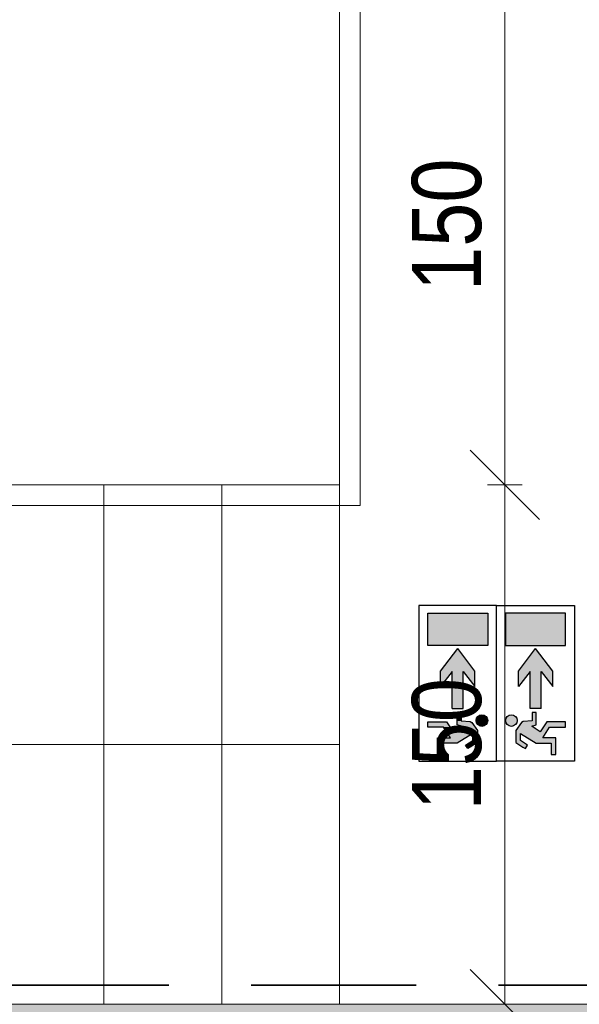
# Model space of a CAD drawing. Header units: centimetres. Extents: x -1631 to 21770, y -8842 to 3590.
# Tile 54 of 142: x -834 to -672, y 1383 to 1668. Entities that reach past the tile are written whole.
import ezdxf

# ---------------------------------------------------------------- set-up
doc = ezdxf.new("R2010")
doc.units = ezdxf.units.CM
doc.linetypes.add('Hidden', pattern=[71.4375, 47.625, -23.8125])
for name, color, linetype, lineweight in [('A-ANNO-DIMS', 211, 'Continuous', 13), ('A-ANNO-DIMS-100', 211, 'Continuous', 13), ('A-DETL', 90, 'Continuous', 9), ('A-DETL-THIN', 151, 'Continuous', 9), ('A-FLOR', 192, 'Continuous', 13), ('A-WALL', 113, 'Continuous', 13), ('A-WALL-PATT', 111, 'Continuous', 13), ('S-STRS', 31, 'Continuous', 13)]:
    doc.layers.add(name, color=color, linetype=linetype, lineweight=lineweight)
doc.layers.add('E_oprawy', color=12, linetype='Continuous')
doc.styles.add('Arial Narrow_5', font='ARIALN.TTF', dxfattribs={"height": 20})
doc.dimstyles.new('Diagonal_1_100__0__wewnętrzne', dxfattribs={"dimscale": 30.48, "dimtxt": 20.468619, "dimasz": 0.656168, "dimexe": 0.164042, "dimexo": 0.0625, "dimgap": 0.032808, "dimtad": 1, "dimdec": 0, "dimdsep": 46, "dimtxsty": 'Arial Narrow_5', "dimblk1": 'OBLIQUE', "dimblk2": 'OBLIQUE', "dimsah": 1, "dimcen": 0.09, "dimazin": 0, "dimtfac": 1, "dimtdec": 4, "dimtix": 1, "dimtmove": 0, "dimatfit": 3, "dimfxl": 0, "dimtvp": 1, "dimtolj": 1, "dimtzin": 0, "dimarcsym": 0})

# ---------------------------------------------------------------- blocks, each defined once
blk = doc.blocks.new('DIMBLOCK137-6_piętro IV __13_80 m_ - stan projektowany')
at = {"layer": 'A-ANNO-DIMS-100', "transparency": 16777216}
for p, q in [((-693.86, 1533.33), (-703.86, 1543.33)), ((-698.86, 1533.33), (-688.86, 1533.33)), ((-693.86, 1533.33), (-698.86, 1533.33)), ((-693.86, 1383.33), (-693.86, 1533.33)), ((-693.86, 1533.33), (-683.86, 1523.33)), ((-693.86, 1383.33), (-703.86, 1393.33)), ((-698.86, 1383.33), (-688.86, 1383.33)), ((-693.86, 1383.33), (-698.86, 1383.33)), ((-693.86, 1383.33), (-683.86, 1373.33))]:
    blk.add_line(p, q, dxfattribs=at)
at = {"layer": 'A-ANNO-DIMS-100', "color": 0, "transparency": 16777216, "insert": (-720.71, 1439.32), "char_height": 20, "width": 45.6158, "attachment_point": 1, "rotation": 90, "line_spacing_factor": 0.974696, "style": 'Arial Narrow_5'}
blk.add_mtext('150', dxfattribs=at)
blk = doc.blocks.new('_Oblique')
at = {"color": 0, "linetype": 'ByBlock', "lineweight": -2}
blk.add_line((-0.5, -0.5), (0.5, 0.5), dxfattribs=at)
blk = doc.blocks.new('DIMBLOCK138-6_piętro IV __13_80 m_ - stan projektowany')
at = {"layer": 'A-ANNO-DIMS-100', "transparency": 16777216}
for p, q in [((-693.86, 1683.33), (-703.86, 1693.33)), ((-698.86, 1683.33), (-688.86, 1683.33)), ((-693.86, 1683.33), (-698.86, 1683.33)), ((-693.86, 1533.33), (-693.86, 1683.33)), ((-693.86, 1683.33), (-683.86, 1673.33)), ((-693.86, 1533.33), (-703.86, 1543.33)), ((-698.86, 1533.33), (-688.86, 1533.33)), ((-693.86, 1533.33), (-698.86, 1533.33)), ((-693.86, 1533.33), (-683.86, 1523.33))]:
    blk.add_line(p, q, dxfattribs=at)
at = {"layer": 'A-ANNO-DIMS-100', "color": 0, "transparency": 16777216, "insert": (-720.71, 1589.32), "char_height": 20, "width": 45.6158, "attachment_point": 1, "rotation": 90, "line_spacing_factor": 0.974696, "style": 'Arial Narrow_5'}
blk.add_mtext('150', dxfattribs=at)
blk = doc.blocks.new('EW-2')
at = {"layer": 'E_oprawy'}
h = blk.add_hatch(color=3, dxfattribs=at)
h.paths.add_polyline_path([(2.23, 2.59), (11.57, 2.59), (11.57, 19.91), (2.23, 19.91)])
h.paths.add_polyline_path([(19.07, 12.86), (23.45, 16.18), (18.95, 16.18), (12.44, 11.25), (18.95, 6.32), (23.45, 6.32), (19.07, 9.64), (29.76, 9.64), (29.76, 12.86)])
h.paths.add_polyline_path([(34.83, 10.13), (34.45, 11.43), (30.95, 11.43), (30.95, 10.28), (33.37, 10.28), (33.55, 7.66), (33.78, 7.2), (36.15, 5.56), (39.6, 5.56), (40.91, 7.61), (41.35, 8.3), (40.34, 8.95), (39, 6.86), (36.98, 6.86), (39.76, 11.38), (39.76, 15.71), (43.08, 15.71), (43.08, 17.09), (38.25, 17.11), (38.25, 13.31), (35.12, 15.31), (35.12, 19.91), (33.6, 19.91), (33.6, 14.51), (36.47, 12.55), (35.51, 11.13)])
h.paths.add_polyline_path([(33.25, 2.59, 1), (33.25, 5.94, 1)])
at = {"layer": 'E_oprawy', "color": 3}
for p, q in [((0, 0), (0, 22.5)), ((0, 22.5), (45, 22.5)), ((45, 22.5), (45, 0)), ((45, 0), (0, 0)), ((0, 0), (0, -22.5)), ((45, 0), (0, 0)), ((0, 0), (0, -22.5)), ((45, -22.5), (45, 0)), ((0, -22.5), (45, -22.5))]:
    blk.add_line(p, q, dxfattribs=at)
at = {"layer": 'E_oprawy', "color": 3, "linetype": 'Continuous'}
for p, q in [((11.57, 19.91), (2.23, 19.91)), ((2.23, 19.91), (2.23, 2.59)), ((11.57, 2.59), (11.57, 19.91)), ((35.12, 19.91), (33.6, 19.91)), ((33.6, 19.91), (33.6, 14.51)), ((35.12, 15.31), (35.12, 19.91)), ((43.08, 17.09), (38.25, 17.11)), ((38.25, 17.11), (38.25, 13.31)), ((43.08, 15.71), (43.08, 17.09)), ((18.95, 16.18), (12.44, 11.25)), ((23.45, 16.18), (18.95, 16.18)), ((19.07, 12.86), (23.45, 16.18)), ((33.6, 14.51), (36.47, 12.55)), ((38.25, 13.31), (35.12, 15.31)), ((39.76, 11.38), (39.76, 15.71)), ((39.76, 15.71), (43.08, 15.71)), ((29.76, 12.86), (19.07, 12.86)), ((29.76, 12.86), (29.76, 9.64)), ((34.45, 11.43), (30.95, 11.43)), ((30.95, 11.43), (30.95, 10.28)), ((34.83, 10.13), (34.45, 11.43)), ((36.47, 12.55), (35.51, 11.13)), ((36.98, 6.86), (39.76, 11.38)), ((18.95, 6.32), (12.44, 11.25)), ((29.76, 9.64), (19.07, 9.64)), ((19.07, 9.64), (23.45, 6.32)), ((30.95, 10.28), (33.37, 10.28)), ((33.37, 10.28), (33.55, 7.66)), ((35.51, 11.13), (34.83, 10.13)), ((40.34, 8.95), (39, 6.86)), ((41.35, 8.3), (40.34, 8.95)), ((23.45, 6.32), (18.95, 6.32)), ((33.55, 7.66), (33.78, 7.2)), ((33.78, 7.2), (36.15, 5.56)), ((39, 6.86), (36.98, 6.86)), ((39.6, 5.56), (40.91, 7.61)), ((40.91, 7.61), (41.35, 8.3)), ((36.15, 5.56), (39.6, 5.56)), ((2.23, 2.59), (11.57, 2.59)), ((2.23, -2.59), (11.57, -2.59)), ((2.23, -19.91), (2.23, -2.59)), ((11.57, -2.59), (11.57, -19.91)), ((33.78, -7.2), (36.15, -5.56)), ((36.15, -5.56), (39.6, -5.56)), ((39.6, -5.56), (40.91, -7.61)), ((18.95, -6.32), (12.44, -11.25)), ((23.45, -6.32), (18.95, -6.32)), ((19.07, -9.64), (23.45, -6.32)), ((33.37, -10.28), (33.55, -7.66)), ((33.55, -7.66), (33.78, -7.2)), ((39, -6.86), (36.98, -6.86)), ((36.98, -6.86), (39.76, -11.38)), ((40.34, -8.95), (39, -6.86)), ((41.35, -8.3), (40.34, -8.95)), ((40.91, -7.61), (41.35, -8.3)), ((18.95, -16.18), (12.44, -11.25)), ((29.76, -9.64), (19.07, -9.64)), ((29.76, -12.86), (29.76, -9.64)), ((30.95, -11.43), (30.95, -10.28)), ((30.95, -10.28), (33.37, -10.28)), ((34.83, -10.13), (34.45, -11.43)), ((35.51, -11.13), (34.83, -10.13)), ((36.47, -12.55), (35.51, -11.13)), ((29.76, -12.86), (19.07, -12.86)), ((19.07, -12.86), (23.45, -16.18)), ((34.45, -11.43), (30.95, -11.43)), ((33.6, -14.51), (36.47, -12.55)), ((38.25, -13.31), (35.12, -15.31)), ((38.25, -17.11), (38.25, -13.31)), ((39.76, -11.38), (39.76, -15.71)), ((23.45, -16.18), (18.95, -16.18)), ((33.6, -19.91), (33.6, -14.51)), ((35.12, -15.31), (35.12, -19.91)), ((39.76, -15.71), (43.08, -15.71)), ((43.08, -15.71), (43.08, -17.09)), ((43.08, -17.09), (38.25, -17.11)), ((11.57, -19.91), (2.23, -19.91)), ((35.12, -19.91), (33.6, -19.91))]:
    blk.add_line(p, q, dxfattribs=at)
for centre in [(33.25, 4.26), (33.25, -4.26)]:
    blk.add_circle(centre, 1.68, dxfattribs=at)
for points in [[(11.57, -19.91), (11.57, -2.59), (2.23, -19.91)], [(2.23, -19.91), (11.57, -2.59), (2.23, -2.59)], [(33.25, -5.94), (33.25, -2.59), (32.07, -5.45)], [(32.07, -5.45), (33.25, -2.59), (32.07, -3.08)], [(33.25, -5.94), (33.37, -2.63), (33.25, -2.59)], [(33.37, -5.9), (33.37, -2.63), (33.25, -5.94)], [(33.37, -5.9), (33.55, -2.71), (33.37, -2.63)], [(33.55, -5.82), (33.55, -2.71), (33.37, -5.9)], [(33.55, -5.82), (33.6, -2.73), (33.55, -2.71)], [(33.6, -5.8), (33.6, -2.73), (33.55, -5.82)], [(33.6, -5.8), (33.78, -2.8), (33.6, -2.73)], [(33.78, -5.73), (33.78, -2.8), (33.6, -5.8)], [(33.78, -5.73), (34.44, -3.08), (33.78, -2.8)], [(32.07, -5.45), (32.07, -3.08), (31.57, -4.26)], [(34.44, -5.45), (34.44, -3.08), (33.78, -5.73)], [(34.44, -5.45), (34.45, -3.09), (34.44, -3.08)], [(34.45, -5.43), (34.45, -3.09), (34.44, -5.45)], [(34.45, -5.43), (34.83, -4.01), (34.45, -3.09)], [(34.83, -4.52), (34.83, -4.01), (34.45, -5.43)], [(34.83, -4.52), (34.93, -4.26), (34.83, -4.01)], [(36.15, -12.08), (36.15, -5.56), (35.51, -11.13)], [(35.51, -11.13), (36.15, -5.56), (35.51, -6)], [(36.47, -12.55), (36.47, -5.56), (36.15, -12.08)], [(36.15, -12.08), (36.47, -5.56), (36.15, -5.56)], [(36.98, -14.12), (36.98, -5.56), (36.47, -14.45)], [(36.47, -14.45), (36.98, -5.56), (36.47, -5.56)], [(38.25, -6.86), (38.25, -5.56), (36.98, -6.86)], [(36.98, -6.86), (38.25, -5.56), (36.98, -5.56)], [(39, -6.86), (39, -5.56), (38.25, -6.86)], [(38.25, -6.86), (39, -5.56), (38.25, -5.56)], [(39.6, -7.8), (39.6, -5.56), (39, -6.86)], [(39, -6.86), (39.6, -5.56), (39, -5.56)], [(39.6, -7.8), (39.76, -5.81), (39.6, -5.56)], [(18.95, -16.18), (18.95, -6.32), (12.44, -11.25)], [(19.07, -16.18), (19.07, -6.32), (18.95, -16.18)], [(18.95, -16.18), (19.07, -6.32), (18.95, -6.32)], [(19.07, -9.64), (23.45, -6.32), (19.07, -6.32)], [(33.55, -11.43), (33.55, -7.66), (33.37, -11.43)], [(33.37, -11.43), (33.55, -7.66), (33.37, -10.28)], [(33.6, -11.43), (33.6, -7.56), (33.55, -11.43)], [(33.55, -11.43), (33.6, -7.56), (33.55, -7.66)], [(33.78, -11.43), (33.78, -7.2), (33.6, -11.43)], [(33.6, -11.43), (33.78, -7.2), (33.6, -7.56)], [(34.44, -11.43), (34.44, -6.74), (33.78, -11.43)], [(33.78, -11.43), (34.44, -6.74), (33.78, -7.2)], [(34.45, -11.43), (34.45, -6.74), (34.44, -11.43)], [(34.44, -11.43), (34.45, -6.74), (34.44, -6.74)], [(34.83, -10.13), (34.83, -6.47), (34.45, -11.43)], [(34.45, -11.43), (34.83, -6.47), (34.45, -6.74)], [(34.93, -10.29), (34.93, -6.4), (34.83, -10.13)], [(34.83, -10.13), (34.93, -6.4), (34.83, -6.47)], [(35.12, -10.56), (35.12, -6.28), (34.93, -10.29)], [(34.93, -10.29), (35.12, -6.28), (34.93, -6.4)], [(35.51, -11.13), (35.51, -6), (35.12, -10.56)], [(35.12, -10.56), (35.51, -6), (35.12, -6.28)], [(36.98, -14.12), (38.25, -8.92), (36.98, -6.86)], [(39.76, -8.06), (39.76, -5.81), (39.6, -7.8)], [(39.76, -8.06), (40.34, -6.71), (39.76, -5.81)], [(40.34, -8.95), (40.34, -6.71), (39.76, -8.06)], [(40.34, -8.95), (40.91, -7.61), (40.34, -6.71)], [(40.91, -8.58), (40.91, -7.61), (40.34, -8.95)], [(40.91, -8.58), (41.35, -8.3), (40.91, -7.61)], [(23.45, -12.86), (23.45, -9.64), (19.07, -12.86)], [(19.07, -12.86), (23.45, -9.64), (19.07, -9.64)], [(29.76, -12.86), (29.76, -9.64), (23.45, -12.86)], [(23.45, -12.86), (29.76, -9.64), (23.45, -9.64)], [(31.57, -11.43), (31.57, -10.28), (30.95, -11.43)], [(30.95, -11.43), (31.57, -10.28), (30.95, -10.28)], [(32.07, -11.43), (32.07, -10.28), (31.57, -11.43)], [(31.57, -11.43), (32.07, -10.28), (31.57, -10.28)], [(33.25, -11.43), (33.25, -10.28), (32.07, -11.43)], [(32.07, -11.43), (33.25, -10.28), (32.07, -10.28)], [(33.37, -11.43), (33.37, -10.28), (33.25, -11.43)], [(33.25, -11.43), (33.37, -10.28), (33.25, -10.28)], [(38.25, -13.31), (38.25, -8.92), (36.98, -14.12)], [(38.25, -17.11), (39, -10.14), (38.25, -8.92)], [(39, -17.1), (39, -10.14), (38.25, -17.11)], [(39, -17.1), (39.6, -11.12), (39, -10.14)], [(39.6, -17.1), (39.6, -11.12), (39, -17.1)], [(39.6, -17.1), (39.76, -11.38), (39.6, -11.12)], [(19.07, -16.18), (23.45, -16.18), (19.07, -12.86)], [(34.44, -19.91), (34.44, -13.94), (33.78, -19.91)], [(33.78, -19.91), (34.44, -13.94), (33.78, -14.38)], [(34.45, -19.91), (34.45, -13.93), (34.44, -19.91)], [(34.44, -19.91), (34.45, -13.93), (34.44, -13.94)], [(34.83, -19.91), (34.83, -13.67), (34.45, -19.91)], [(34.45, -19.91), (34.83, -13.67), (34.45, -13.93)], [(34.93, -19.91), (34.93, -13.6), (34.83, -19.91)], [(34.83, -19.91), (34.93, -13.6), (34.83, -13.67)], [(35.12, -19.91), (35.12, -13.48), (34.93, -19.91)], [(34.93, -19.91), (35.12, -13.48), (34.93, -13.6)], [(35.51, -15.06), (35.51, -13.21), (35.12, -15.31)], [(35.12, -15.31), (35.51, -13.21), (35.12, -13.48)], [(36.15, -14.65), (36.15, -12.77), (35.51, -15.06)], [(35.51, -15.06), (36.15, -12.77), (35.51, -13.21)], [(36.47, -14.45), (36.47, -12.55), (36.15, -14.65)], [(36.15, -14.65), (36.47, -12.55), (36.15, -12.77)], [(39.76, -17.1), (39.76, -11.38), (39.6, -17.1)], [(33.78, -19.91), (33.78, -14.38), (33.6, -19.91)], [(33.6, -19.91), (33.78, -14.38), (33.6, -14.51)], [(40.34, -17.1), (40.34, -15.71), (39.76, -17.1)], [(39.76, -17.1), (40.34, -15.71), (39.76, -15.71)], [(40.91, -17.1), (40.91, -15.71), (40.34, -17.1)], [(40.34, -17.1), (40.91, -15.71), (40.34, -15.71)], [(41.35, -17.09), (41.35, -15.71), (40.91, -17.1)], [(40.91, -17.1), (41.35, -15.71), (40.91, -15.71)], [(43.08, -17.09), (43.08, -15.71), (41.35, -17.09)], [(41.35, -17.09), (43.08, -15.71), (41.35, -15.71)]]:
    blk.add_solid(points, dxfattribs=at)

msp = doc.modelspace()

# ---------------------------------------------------------------- hatches: boundary and pattern name
at = {"layer": 'A-WALL-PATT'}
msp.add_hatch(color=9, dxfattribs=at).paths.add_polyline_path([(-627.62, 1358.33), (-627.62, 1383.33), (-1197.62, 1383.33), (-1197.62, 1358.33), (-628.34, 1358.33)], flags=0)

# ---------------------------------------------------------------- linework, layer by layer
at = {"layer": 'A-DETL', "linetype": 'Hidden', "lineweight": 35}
msp.add_line((-576.62, 1388.83), (-1227.62, 1388.83), dxfattribs=at)
at = {"layer": 'A-DETL-THIN'}
for p, q in [((-735.62, 1689.33), (-735.62, 1527.33)), ((-741.62, 1683.33), (-741.62, 1533.33)), ((-741.62, 1683.33), (-741.62, 1533.33)), ((-741.62, 1533.33), (-1047.62, 1533.33)), ((-735.62, 1527.33), (-1053.62, 1527.33)), ((-741.62, 1458.33), (-1013.62, 1458.33))]:
    msp.add_line(p, q, dxfattribs=at)
at = {"layer": 'A-FLOR', "lineweight": 9}
msp.add_line((-741.62, 1833.33), (-741.62, 1533.33), dxfattribs=at)
at = {"layer": 'A-WALL', "lineweight": 9}
msp.add_line((-627.62, 1383.33), (-1197.62, 1383.33), dxfattribs=at)
at = {"layer": 'S-STRS', "lineweight": 9}
for p, q in [((-809.62, 1533.33), (-843.62, 1533.33)), ((-775.62, 1533.33), (-809.62, 1533.33)), ((-809.62, 1383.33), (-809.62, 1533.33)), ((-809.62, 1383.33), (-809.62, 1533.33)), ((-741.62, 1533.33), (-775.62, 1533.33)), ((-775.62, 1383.33), (-775.62, 1533.33)), ((-775.62, 1383.33), (-775.62, 1533.33)), ((-741.62, 1383.33), (-741.62, 1533.33)), ((-741.62, 1383.33), (-741.62, 1533.33))]:
    msp.add_line(p, q, dxfattribs=at)

# ---------------------------------------------------------------- block references
at = {"layer": 'E_oprawy', "color": 2, "rotation": 270.0000000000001}
msp.add_blockref('EW-2', (-696.23, 1498.51), dxfattribs=at)

# ---------------------------------------------------------------- dimensions: what is measured, and where the dimension line sits
at = {"layer": 'A-ANNO-DIMS'}
for base, p1, p2, picture, middle in [((-693.86, 1683.33), (-698.86, 1533.33), (-698.86, 1683.33), 'DIMBLOCK138-6_piętro IV __13_80 m_ - stan projektowany', (-705.07, 1608.33)), ((-693.86, 1533.33), (-698.86, 1383.33), (-698.86, 1533.33), 'DIMBLOCK137-6_piętro IV __13_80 m_ - stan projektowany', (-705.07, 1458.33))]:
    dim = msp.add_linear_dim(base=base, p1=p1, p2=p2, angle=90, dimstyle='Diagonal_1_100__0__wewnętrzne', override={"dimpost": '<>', "dimfxl": 150}, dxfattribs=at)
    dim.commit()
    dim.dimension.update_dxf_attribs({"geometry": picture, "text_midpoint": middle})

doc.saveas('drawing.dxf')
